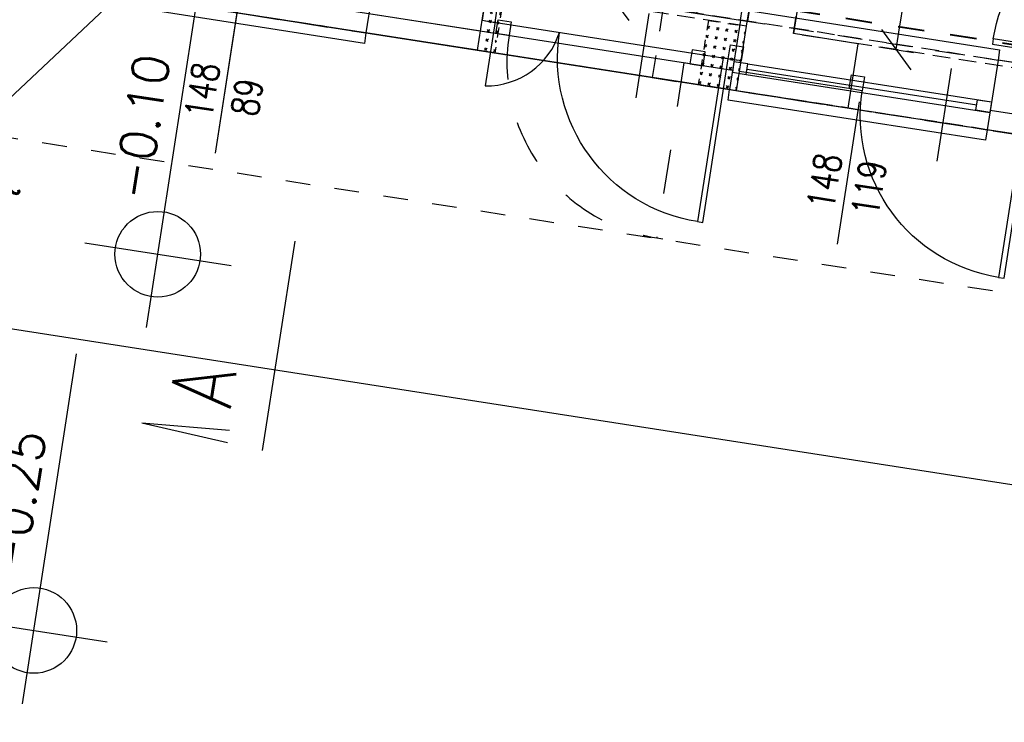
# Model space of a CAD drawing. Extents: x -38969 to 27108, y -24488 to 212598.
# Tile 187 of 256: x -7770 to -7211, y 37870 to 38269. Entities that reach past the tile are written whole.
import ezdxf
from ezdxf import colors
from ezdxf.entities.mleader import LeaderData, LeaderLine
from ezdxf.enums import TextEntityAlignment as Align
from ezdxf.math import Vec2, Vec3

# ---------------------------------------------------------------- set-up
doc = ezdxf.new("R2010")
doc.units = 0
doc.header["$LTSCALE"] = 100
doc.header["$MEASUREMENT"] = 0
for name, pattern in [('0.5_0.5', [1, 0.5, -0.5]), ('0.7_0.7', [1.4, 0.7, -0.7]), ('DASHDOT2', [0.5, 0.25, -0.125, 0, -0.125]), ('DASHED22', [0.15, 0.1, -0.05])]:
    doc.linetypes.add(name, pattern=pattern)
doc.layers.get('0').update_dxf_attribs({"linetype": 'CONTINUOUS'})
doc.layers.get('DEFPOINTS').update_dxf_attribs({"linetype": 'CONTINUOUS'})
for name, color, linetype in [('F_0-DIM', 6, 'CONTINUOUS'), ('F_0-MUR', 3, 'CONTINUOUS'), ('F_0-MUR istn', 200, 'CONTINUOUS'), ('F_0-MUW', 1, 'CONTINUOUS'), ('F_0-MUW pochylnia do rozb', 1, 'CONTINUOUS'), ('F_0-POMOCNICZA', 2, 'CONTINUOUS'), ('F_0-POW', 123, 'DASHED22'), ('F_0-STOLARKA', 6, 'CONTINUOUS'), ('F_0-TXT', 123, 'CONTINUOUS'), ('F_0-znak przekroju', 3, 'CONTINUOUS'), ('F_1-DIM100', 6, 'CONTINUOUS'), ('F_1-MUR istn', 200, 'CONTINUOUS'), ('F_1-MUW', 1, 'CONTINUOUS'), ('F_1-POMOCNICZA', 2, 'CONTINUOUS'), ('F_1-POW', 2, 'DASHED22'), ('F_1-POW pos', 2, 'DASHED22'), ('F_1-STOLARKA', 6, 'CONTINUOUS'), ('F_1-STOLARKA TXT', 6, 'CONTINUOUS'), ('F_1-TXT', 123, 'CONTINUOUS'), ('F_1-WYKONCZENIE ŚCIANY', 140, 'CONTINUOUS'), ('F_1-znak przekroju', 3, 'CONTINUOUS'), ('t_1-TXT', 123, 'CONTINUOUS')]:
    doc.layers.add(name, color=color, linetype=linetype)
doc.layers.add('F_0-MUR wyburzany', color=7, linetype='CONTINUOUS', true_color=0x888b74)
doc.styles.add('ROMANS', font='ROMANS.shx', dxfattribs={"width": 0.8})
doc.styles.get("Standard").update_dxf_attribs({"font": 'romans.shx', "width": 0.7})
doc.styles.add('TXT', font='romans.shx')
doc.dimstyles.new('DIM100', dxfattribs={"dimscale": 10, "dimtxt": 2, "dimasz": 1, "dimexe": 0, "dimexo": 0, "dimgap": 0.5, "dimtad": 1, "dimdec": 4, "dimrnd": 0.5, "dimdsep": 46, "dimtxsty": 'Standard', "dimblk1": 'TICK1', "dimblk2": 'TICK1', "dimsah": 1, "dimcen": 0, "dimse1": 1, "dimse2": 1, "dimclrd": 6, "dimclre": 6, "dimclrt": 123, "dimadec": 0, "dimazin": 0, "dimtfac": 1, "dimtdec": 4, "dimtmove": 2, "dimatfit": 3, "dimldrblk": 'TICK1', "dimfxl": 1, "dimtolj": 1, "dimarcsym": 0})

# ---------------------------------------------------------------- blocks, each defined once
blk = doc.blocks.new('TICK1')
at = {"color": 0}
for p, q in [((-1, -1), (1, 1)), ((0, -1), (0, 1)), ((0, 0), (-1, 0))]:
    blk.add_line(p, q, dxfattribs=at)
blk = doc.blocks.new('*D1635')
at = {"layer": 'DEFPOINTS', "color": 0}
for p in [(-7387.57, 39036.02), (-7316.11, 39024.89), (-7503.64, 38291.01)]:
    blk.add_point(p, dxfattribs=at)
at = {"layer": 'F_1-DIM100', "color": 6, "lineweight": -2, "transparency": 16777216}
blk.add_line((-7430.64, 38289.75), (-7317.65, 39015), dxfattribs=at)
at = {"layer": 'F_1-DIM100', "color": 6, "lineweight": -2, "transparency": 16777216, "xscale": 10, "yscale": 10, "zscale": 10}
for p, rotation in [((-7316.11, 39024.89), 81.14470898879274), ((-7432.18, 38279.87), 261.1447089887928)]:
    blk.add_blockref('TICK1', p, dxfattribs=dict(at, rotation=rotation))
at = {"layer": 'F_1-DIM100', "color": 123, "transparency": 16777216, "insert": (-7388.97, 38654.69), "char_height": 20, "attachment_point": 5, "rotation": 81.1447}
blk.add_mtext('\\A1;754', dxfattribs=at)
blk = doc.blocks.new('DR_11100L0')
at = {"color": 7}
blk.add_line((-15, 50), (35, 50), dxfattribs=at)
blk.add_lwpolyline([(4, 0), (4, 3), (101, 3), (101, 0), (4, 0)])
blk.add_arc((4, 3), 97, 0, 90, dxfattribs=at)
blk = doc.blocks.new('DR_1190L1')
at = {"color": 7}
blk.add_line((-15, 45), (35, 45), dxfattribs=at)
blk.add_lwpolyline([(4, 0), (4, 3), (91, 3), (91, 0), (4, 0)])
blk.add_arc((4, 3), 87, 0, 90, dxfattribs=at)
blk = doc.blocks.new('OWYS_R6')
at = {"color": 6}
for p, q in [((0, 4.131), (0, -4.16)), ((-4.16, 0), (15.698, 0))]:
    blk.add_line(p, q, dxfattribs=at)
blk.add_circle((0, 0), 2.4, dxfattribs=at)
at = {"style": 'TXT'}
blk.add_attdef('%%P0.00', text='', height=2, dxfattribs=at).set_placement((2.8, 0.4), align=Align.BOTTOM_LEFT)
blk = doc.blocks.new('*D1754')
at = {"layer": 'DEFPOINTS', "color": 0}
for p in [(-7083.82, 39602.01), (-7062.11, 39598.62), (-7293.64, 38255.25)]:
    blk.add_point(p, dxfattribs=at)
at = {"layer": 'F_0-DIM', "color": 6, "lineweight": -2, "transparency": 16777216}
blk.add_line((-7270.39, 38261.75), (-7063.65, 39588.74), dxfattribs=at)
at = {"layer": 'F_0-DIM', "color": 6, "lineweight": -2, "transparency": 16777216, "xscale": 10, "yscale": 10, "zscale": 10}
for p, rotation in [((-7062.11, 39598.62), 81.14470898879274), ((-7271.93, 38251.87), 261.1447089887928)]:
    blk.add_blockref('TICK1', p, dxfattribs=dict(at, rotation=rotation))
at = {"layer": 'F_0-DIM', "color": 123, "transparency": 16777216, "insert": (-7181.84, 38927.56), "char_height": 20, "attachment_point": 5, "rotation": 81.1447}
blk.add_mtext('\\A1;1363', dxfattribs=at)

msp = doc.modelspace()

# ---------------------------------------------------------------- hatches: boundary and pattern name
at = {"layer": 'F_0-MUR wyburzany', "linetype": '0.7_0.7', "ltscale": 0.15}
h = msp.add_hatch(dxfattribs=at)
h.set_pattern_fill('CROSS', color=256, scale=15, angle=45, style=0)
h.set_pattern_definition([(126.14471, (-5339.197, 36819.0257), (-5.240087, 0.816387), [1.875, -5.625]), (216.14471, (-5338.993, 36820.3357), (-0.816387, -5.240087), [1.875, -5.625])])
h.paths.add_polyline_path([(-7509.79968, 38251.48268), (-7504.10392, 38288.04165), (-7494.22311, 38286.50226), (-7499.91887, 38249.94329)])
h = msp.add_hatch(dxfattribs=at)
h.set_pattern_fill('CROSS', color=256, scale=15, angle=45, style=0)
h.set_pattern_definition([(126.14471, (-5201.854, 36797.628), (-5.240087, 0.816387), [1.875, -5.625]), (216.14471, (-5201.65, 36798.938), (-0.816387, -5.240087), [1.875, -5.625])])
h.paths.add_polyline_path([(-7384.31348, 38231.93237), (-7378.61772, 38268.49135), (-7356.87995, 38265.10468), (-7362.57571, 38228.54571)])

# ---------------------------------------------------------------- linework, layer by layer
at = {"layer": 'F_0-MUR'}
for points in [[(-7509.79968, 38251.48268), (-7504.10392, 38288.04165)], [(-7362.57571, 38228.54571), (-7356.87995, 38265.10468)]]:
    msp.add_lwpolyline(points, dxfattribs=at)
at = {"layer": 'F_0-MUR istn'}
for p, q in [((-7356.87995, 38265.10468), (-7290.37813, 38691.95536)), ((-7263.69996, 38687.799), (-7330.20179, 38260.94831)), ((-7509.79968, 38251.48268), (-7796.34296, 38296.12511)), ((-7293.64282, 38255.25256), (-7330.20179, 38260.94831)), ((-7293.64282, 38255.25256), (-7299.33857, 38218.69359)), ((-7299.33857, 38218.69359), (-7362.57571, 38228.54571))]:
    msp.add_line(p, q, dxfattribs=at)
at = {"layer": 'F_0-MUR wyburzany', "linetype": '0.7_0.7', "ltscale": 0.08}
for p, q in [((-7494.22311, 38286.50226), (-7499.91887, 38249.94329)), ((-7378.61772, 38268.49135), (-7384.31348, 38231.93237)), ((-7378.61772, 38268.49135), (-7356.87995, 38265.10468)), ((-7498.22554, 38260.81217), (-7508.10634, 38262.35156)), ((-7499.91887, 38249.94329), (-7508.82648, 38251.33106)), ((-7362.57571, 38228.54571), (-7384.31348, 38231.93237))]:
    msp.add_line(p, q, dxfattribs=at)
at = {"layer": 'F_0-MUW'}
for p, q in [((-7509.13946, 38262.51252), (-7794.64963, 38306.99399)), ((-7297.64524, 38229.56247), (-7360.88238, 38239.41459))]:
    msp.add_line(p, q, dxfattribs=at)
at = {"layer": 'F_0-MUW', "linetype": 'Continuous'}
msp.add_line((-7027.31207, 37976.93631), (-8865.25619, 38263.2815), dxfattribs=at)
at = {"layer": 'F_0-MUW pochylnia do rozb', "color": 253, "linetype": '0.5_0.5', "ltscale": 0.5, "true_color": 0x9b9897}
for p, q in [((-7392.46801, 38244.33552), (-7407.94405, 38145.00052)), ((-7389.04267, 38243.80186), (-7392.46801, 38244.33552)), ((-7407.94405, 38145.00052), (-7404.51871, 38144.46686))]:
    msp.add_line(p, q, dxfattribs=at)
for points in [[(-7497.9821, 38268.87075), (-7490.5715, 38267.71621), (-7491.80302, 38259.81156), (-7499.21362, 38260.96611)], [(-7380.40055, 38250.55196), (-7387.81115, 38251.70651), (-7389.04267, 38243.80186), (-7381.63207, 38242.64732)]]:
    msp.add_lwpolyline(points, close=True, dxfattribs=at)
msp.add_arc((-7392.46801, 38244.33552), 100.53333, 171.144709, 261.144709, dxfattribs=at)
at = {"layer": 'F_0-POMOCNICZA', "linetype": '0.7_0.7', "ltscale": 0.2}
msp.add_line((-6166.03191, 37951.0427), (-8462.3305, 38308.7979), dxfattribs=at)
at = {"layer": 'F_0-POW'}
msp.add_lwpolyline([(-8359.54872, 38383.87058), (-8182.67234, 39519.17483), (-7195.58013, 39365.38935), (-7083.66617, 40083.72372), (-8071.74646, 40237.66314), (-7895.63977, 41368.02699), (-5776.20755, 41037.82694), (-6235.40883, 38090.38344), (-6241.10459, 38053.82447)], close=True, dxfattribs=at)
at = {"layer": 'F_0-POW', "color": 1}
for points in [[(-7330.20179, 38260.94831), (-7120.38236, 39607.70175), (-6927.70671, 39577.68356), (-7137.52613, 38230.93013)], [(-7573.48101, 38706.71195), (-7550.3901, 38854.92399), (-7271.75146, 38811.51308), (-7356.87995, 38265.10468), (-7504.10392, 38288.04165), (-7442.06633, 38686.23801)]]:
    msp.add_lwpolyline(points, close=True, dxfattribs=at)
at = {"layer": 'F_0-STOLARKA'}
msp.add_line((-7505.17052, 38268.20341), (-7361.89888, 38245.88219), dxfattribs=at)
for points in [[(-7507.14668, 38268.51129), (-7499.73608, 38267.35674), (-7498.50456, 38275.26139), (-7505.91516, 38276.41593)], [(-7359.92272, 38245.57432), (-7367.33332, 38246.72886), (-7366.1018, 38254.6335), (-7358.6912, 38253.47896)], [(-7297.40181, 38237.62105), (-7289.9912, 38236.4665), (-7291.22272, 38228.56186), (-7298.63332, 38229.71641)]]:
    msp.add_lwpolyline(points, close=True, dxfattribs=at)
msp.add_lwpolyline([(-7499.65911, 38267.85078), (-7505.35487, 38231.29181)], dxfattribs=at)
msp.add_arc((-7504.66443, 38274.80057), 43.51424, 269.0908627, 342.4254854, dxfattribs=at)
at = {"layer": 'F_0-znak przekroju', "color": 3, "linetype": 'DASHDOT2', "ltscale": 2}
for q in [(-7631.95529, 38024.23351), (-7630.4159, 38034.11432), (-7631.95529, 38024.23351), (-7630.4159, 38034.11432)]:
    msp.add_line((-7700.35121, 38039.94967), q, dxfattribs=at)
at = {"layer": 'F_0-znak przekroju', "color": 3, "linetype": 'DASHDOT2', "ltscale": 70}
msp.add_lwpolyline([(-7613.44515, 38143.04329), (-7613.44515, 38143.04329), (-7613.44515, 38143.04329), (-7631.95529, 38024.23351)], dxfattribs=at)
at = {"layer": 'F_1-MUR istn'}
for p, q in [((-7567.34106, 38297.89377), (-7573.03681, 38261.3348)), ((-7503.6421, 38291.00589), (-7360.37046, 38268.68468)), ((-7360.37046, 38268.68468), (-7366.52803, 38229.16147)), ((-7360.37046, 38268.68468), (-7366.52803, 38229.16147)), ((-7366.52803, 38229.16147), (-7573.03681, 38261.3348)), ((-7214.13457, 38245.90164), (-7220.29215, 38206.37843)), ((-7025.41124, 38216.49921), (-7214.13457, 38245.90164)), ((-6241.10459, 38053.82447), (-7220.29215, 38206.37843))]:
    msp.add_line(p, q, dxfattribs=at)
at = {"layer": 'F_1-MUW', "linetype": 'Continuous'}
for p, q in [((-7364.8347, 38240.03035), (-7571.34348, 38272.20369)), ((-6250.28013, 38066.38669), (-7218.59882, 38217.24731))]:
    msp.add_line(p, q, dxfattribs=at)
at = {"layer": 'F_1-POMOCNICZA', "linetype": '0.7_0.7', "ltscale": 0.2}
for points in [[(-7970.71245, 41470.80876), (-5673.42578, 41112.89962), (-6146.4816, 38076.52889), (-6166.03191, 37951.0427), (-8462.3305, 38308.7979), (-8257.74501, 39621.9566), (-7270.65281, 39468.17113), (-7186.44795, 40008.65104), (-7663.69072, 40083.00378)], [(-7382.67695, 38414.58226), (-7410.49761, 38236.01177), (-7176.32258, 38199.52813), (-7148.50193, 38378.09862)], [(-7719.2727, 38284.11784), (-7573.03681, 38261.3348)], [(-7360.37046, 38268.68468), (-7214.13457, 38245.90164)], [(-7366.52803, 38229.16147), (-7220.29215, 38206.37843)]]:
    msp.add_lwpolyline(points, dxfattribs=at)
at = {"layer": 'F_1-POMOCNICZA'}
msp.add_lwpolyline([(-7972.45554, 40874.97492), (-7895.63977, 41368.02699), (-5776.20755, 41037.82694), (-6235.40883, 38090.38344), (-6241.10459, 38053.82447), (-8359.54872, 38383.87058), (-8182.67234, 39519.17483), (-7195.58013, 39365.38935), (-7083.66617, 40083.72372), (-8071.74646, 40237.66314), (-7995.23857, 40728.73904)], dxfattribs=at)
at = {"layer": 'F_1-POW'}
msp.add_lwpolyline([(-8359.54872, 38383.87058), (-8182.67234, 39519.17483), (-7195.58013, 39365.38935), (-7083.66617, 40083.72372), (-8071.74646, 40237.66314), (-7895.63977, 41368.02699), (-5776.20755, 41037.82694), (-6235.40883, 38090.38344), (-6241.10459, 38053.82447)], close=True, dxfattribs=at)
at = {"layer": 'F_1-POW', "color": 1}
msp.add_lwpolyline([(-7484.33944, 38414.90251), (-7387.57178, 39036.01843), (-6909.34092, 38961.51175), (-7006.10858, 38340.39583), (-7169.14183, 38365.79584), (-7188.44449, 38241.89922), (-7385.07246, 38272.53316), (-7365.76981, 38396.42978)], close=True, dxfattribs=at)
at = {"layer": 'F_1-POW pos'}
msp.add_lwpolyline([(-7503.6421, 38291.00589), (-7387.57178, 39036.01843), (-6909.34092, 38961.51175), (-7025.41124, 38216.49921), (-7188.44449, 38241.89922), (-7188.44449, 38241.89922), (-7385.07246, 38272.53316), (-7385.07246, 38272.53316)], close=True, dxfattribs=at)
at = {"layer": 'F_1-STOLARKA'}
for p, q in [((-7356.62218, 38240.77499), (-7226.19558, 38220.45499)), ((-7356.16036, 38243.73923), (-7217.82912, 38222.18772)), ((-7357.084, 38237.81075), (-7218.75276, 38216.25923))]:
    msp.add_line(p, q, dxfattribs=at)
for points in [[(-7573.03681, 38261.3348), (-7573.96045, 38255.40632), (-7720.19633, 38278.18935), (-7719.2727, 38284.11784)], [(-7360.37046, 38268.68468), (-7359.44682, 38274.61316), (-7213.21094, 38251.83013), (-7214.13457, 38245.90164)], [(-7220.29215, 38206.37843), (-7221.21579, 38200.44995), (-7367.45167, 38223.23298), (-7366.52803, 38229.16147)]]:
    msp.add_lwpolyline(points, dxfattribs=at)
for points in [[(-7364.065, 38244.97075), (-7364.98864, 38239.04227), (-7357.084, 38237.81075), (-7356.16036, 38243.73923)], [(-7217.82912, 38222.18772), (-7218.75276, 38216.25923), (-7226.6574, 38217.49075), (-7225.73376, 38223.41923)]]:
    msp.add_lwpolyline(points, close=True, dxfattribs=at)
at = {"layer": 'F_1-STOLARKA TXT', "ltscale": 0.6}
for p, q in [((-7658.56522, 38193.06813), (-7636.64273, 38333.78049)), ((-7658.56522, 38193.06813), (-7645.99715, 38273.73791)), ((-7305.29497, 38141.48529), (-7292.72691, 38222.15506))]:
    msp.add_line(p, q, dxfattribs=at)
at = {"layer": 'F_1-WYKONCZENIE ŚCIANY', "color": 200, "linetype": '0.5_0.5', "lineweight": 40, "ltscale": 0.3, "true_color": 0xba03fc}
msp.add_lwpolyline([(-7492.2219, 38299.3473), (-7379.23037, 39024.59823), (-6920.76112, 38953.17034), (-7033.75265, 38227.91941), (-7196.7859, 38253.31942), (-7196.7859, 38253.31942), (-7373.65227, 38280.87457), (-7373.65227, 38280.87457)], close=True, dxfattribs=at)
at = {"layer": 'F_1-znak przekroju', "color": 3, "linetype": 'DASHDOT2', "ltscale": 2}
for q in [(-7630.4159, 38034.11432), (-7631.95529, 38024.23351), (-7630.4159, 38034.11432), (-7631.95529, 38024.23351)]:
    msp.add_line((-7700.35121, 38039.94967), q, dxfattribs=at)
at = {"layer": 'F_1-znak przekroju', "color": 3, "linetype": 'DASHDOT2', "ltscale": 70}
msp.add_lwpolyline([(-7613.44515, 38143.04329), (-7613.44515, 38143.04329), (-7613.44515, 38143.04329), (-7631.95529, 38024.23351)], dxfattribs=at)

# ---------------------------------------------------------------- block references
at = {"layer": 'F_0-STOLARKA', "xscale": -1, "rotation": 351.1447089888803}
msp.add_blockref('DR_1190L1', (-7127.35714, 38240.98457), dxfattribs=at)
at = {"layer": 'F_0-STOLARKA', "rotation": 81.14470898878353}
for name, p, xscale, yscale, zscale in [('DR_11100L0', (-7366.73601, 38250.56278), -0.9700416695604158, 0.9700416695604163, 0.9700416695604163), ('DR_1190L1', (-7195.7102, 38217.99949), -1.066666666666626, 1.066666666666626, 1.066666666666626)]:
    msp.add_blockref(name, p, dxfattribs=dict(at, xscale=xscale, yscale=yscale, zscale=zscale))
at = {"layer": 'F_0-TXT', "xscale": 10.12499999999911, "yscale": 10.12499999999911, "zscale": 10.12499999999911, "rotation": 81.1976891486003}
for p, values in [((-7691.29617, 38135.69529), {'%%P0.00': '-0.10'}), ((-7761.68104, 37922.09029), {'%%P0.00': '-0.25'})]:
    msp.add_blockref('OWYS_R6', p, dxfattribs=at).add_auto_attribs(values)

# ---------------------------------------------------------------- texts
at = {"layer": 'F_0-znak przekroju', "style": 'ROMANS', "width": 0.8}
msp.add_text('A', height=35, rotation=81.144709, dxfattribs=at).set_placement((-7649.92887, 38047.43592))
at = {"layer": 'F_1-TXT', "char_height": 15.36, "width": 57.9988426, "attachment_point": 5, "rotation": 81.144709, "style": 'ROMANS'}
for s, insert in [('148\\P89', (-7653.3129, 38226.78086)), ('148\\P119', (-7300.04265, 38175.19801))]:
    msp.add_mtext(s, dxfattribs=dict(at, insert=insert))
at = {"layer": 'F_1-znak przekroju', "style": 'ROMANS', "width": 0.8}
msp.add_text('A', height=35, rotation=81.144709, dxfattribs=at).set_placement((-7649.92887, 38047.43592))

# ---------------------------------------------------------------- dimensions: what is measured, and where the dimension line sits
at = {"layer": 'F_0-DIM'}
dim = msp.add_linear_dim(base=(-7062.1079, 39598.62279), p1=(-7293.64282, 38255.25256), p2=(-7083.82339, 39602.00599), angle=81.144709, dimstyle='DIM100', dxfattribs=at)
dim.commit()
dim.dimension.update_dxf_attribs({"geometry": '*D1754', "text_midpoint": (-7181.83882, 38927.55517)})
at = {"layer": 'F_1-DIM100'}
dim = msp.add_linear_dim(base=(-7316.11158, 39024.88518), p1=(-7503.6421, 38291.00589), p2=(-7387.57178, 39036.01843), angle=81.144709, dimstyle='DIM100', dxfattribs=at)
dim.commit()
dim.dimension.update_dxf_attribs({"geometry": '*D1635', "text_midpoint": (-7388.96794, 38654.68801)})

# ---------------------------------------------------------------- leaders
at = {"layer": 'F_1-TXT'}
ml = msp.add_multileader_mtext('Standard', dxfattribs=at)
ml.set_content('skł. porządkowy', color=256, style='ROMANS')
ml.set_leader_properties()
ml.build(insert=Vec2(0, 0))
ml.multileader.update_dxf_attribs({"arrow_head_size": 6})
ctx = ml.context
ctx.base_point, ctx.char_height, ctx.arrow_head_size, ctx.landing_gap_size, ctx.plane_origin, ctx.plane_x_axis, ctx.plane_y_axis = Vec3(-8102.11473, 39084.89628), 20, 6, 3, Vec3(-7776.5826, 39225.78801), Vec3(0.153939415, 0.988080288), Vec3(-0.988080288, 0.153939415)
notes = []
notes.append((ctx, [(0, (0, 0, 0), (0, 0), (1, 0), 1, [])]))
ctx.mtext.insert, ctx.mtext.text_direction, ctx.mtext.rotation, ctx.mtext.flow_direction = Vec3(-8114.82732, 39089.91305), Vec3(0.153939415, 0.988080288), 1.416242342, 5
ml = msp.add_multileader_mtext('Standard', dxfattribs=at)
ml.set_content('zabezpieczenie \\Pokna kratą ', color=256)
ml.set_leader_properties(color=6)
ml.build(insert=Vec2(0, 0))
ml.multileader.update_dxf_attribs({"dogleg_length": 0.36, "arrow_head_size": 0.18})
ctx = ml.context
ctx.base_point, ctx.char_height, ctx.arrow_head_size, ctx.landing_gap_size, ctx.plane_origin, ctx.plane_x_axis, ctx.plane_y_axis = Vec3(-7837.98232, 38031.76561), 20, 0.18, 0.09, Vec3(-7692.51332, 38081.42506), Vec3(0.153939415, 0.988080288), Vec3(-0.988080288, 0.153939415)
ctx.text_align_type = 2
notes.append((ctx, [(0, (1, 1, 0), (-7813.56402, 38188.49768), (-0.153939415, -0.988080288), 7.10948, [(0, [(-7678.63828, 38315.23349)], 0, [])])]))
ctx.mtext.insert, ctx.mtext.text_direction, ctx.mtext.rotation, ctx.mtext.alignment, ctx.mtext.flow_direction = Vec3(-7826.90568, 38183.28994), Vec3(0.153939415, 0.988080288), 1.416242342, 3, 5
at = {"layer": 't_1-TXT', "ltscale": 0.6}
ml = msp.add_multileader_mtext('Standard', dxfattribs=at)
ml.set_content('ppp=297,30', color=256)
ml.set_leader_properties()
ml.build(insert=Vec2(0, 0))
ml.multileader.update_dxf_attribs({"dogleg_length": 0.36, "arrow_head_size": 0.09})
ctx = ml.context
ctx.base_point, ctx.char_height, ctx.arrow_head_size, ctx.landing_gap_size, ctx.plane_origin, ctx.plane_x_axis, ctx.plane_y_axis = Vec3(-32072.77193, 59913.30266), 100, 0.09, 0.045, Vec3(-30900.37988, 64272.54371), Vec3(0.081927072, 0.996638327), Vec3(-0.996638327, 0.081927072)
notes.append((ctx, [(0, (0, 0, 0), (0, 0), (1, 0), 1, [])]))
ctx.mtext.insert, ctx.mtext.text_direction, ctx.mtext.rotation, ctx.mtext.flow_direction = Vec3(-32139.2108, 59918.80931), Vec3(0.081927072, 0.996638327), 1.488777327, 5
ml = msp.add_multileader_mtext('Standard', dxfattribs=at)
ml.set_content('1kond.', color=256)
ml.set_leader_properties()
ml.build(insert=Vec2(0, 0))
ml.multileader.update_dxf_attribs({"dogleg_length": 0.36, "arrow_head_size": 0.09})
ctx = ml.context
ctx.base_point, ctx.char_height, ctx.arrow_head_size, ctx.landing_gap_size, ctx.plane_origin, ctx.plane_x_axis, ctx.plane_y_axis = Vec3(-32578.38797, 60152.18437), 100, 0.09, 0.045, Vec3(-31833.25262, 57759.6945), Vec3(0.085898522, 0.996303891), Vec3(-0.996303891, 0.085898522)
ctx.text_align_type = 2
notes.append((ctx, [(0, (0, 0, 0), (0, 0), (1, 0), 1, [])]))
ctx.mtext.insert, ctx.mtext.text_direction, ctx.mtext.rotation, ctx.mtext.alignment, ctx.mtext.flow_direction = Vec3(-32597.43945, 60513.29581), Vec3(0.085898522, 0.996303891), 1.484791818, 3, 5
for ctx, leaders in notes:
    for number, flags, end, landing, length, lines in leaders:
        leader = LeaderData()
        leader.index, (leader.has_last_leader_line, leader.has_dogleg_vector, leader.attachment_direction) = number, flags
        leader.last_leader_point, leader.dogleg_vector, leader.dogleg_length = Vec3(end), Vec3(landing), length
        for number, points, colour, breaks in lines:
            line = LeaderLine()
            line.index, line.vertices, line.color, line.breaks = number, Vec3.list(points), colors.encode_raw_color(colour), breaks
            leader.lines.append(line)
        ctx.leaders.append(leader)

doc.saveas('drawing.dxf')
